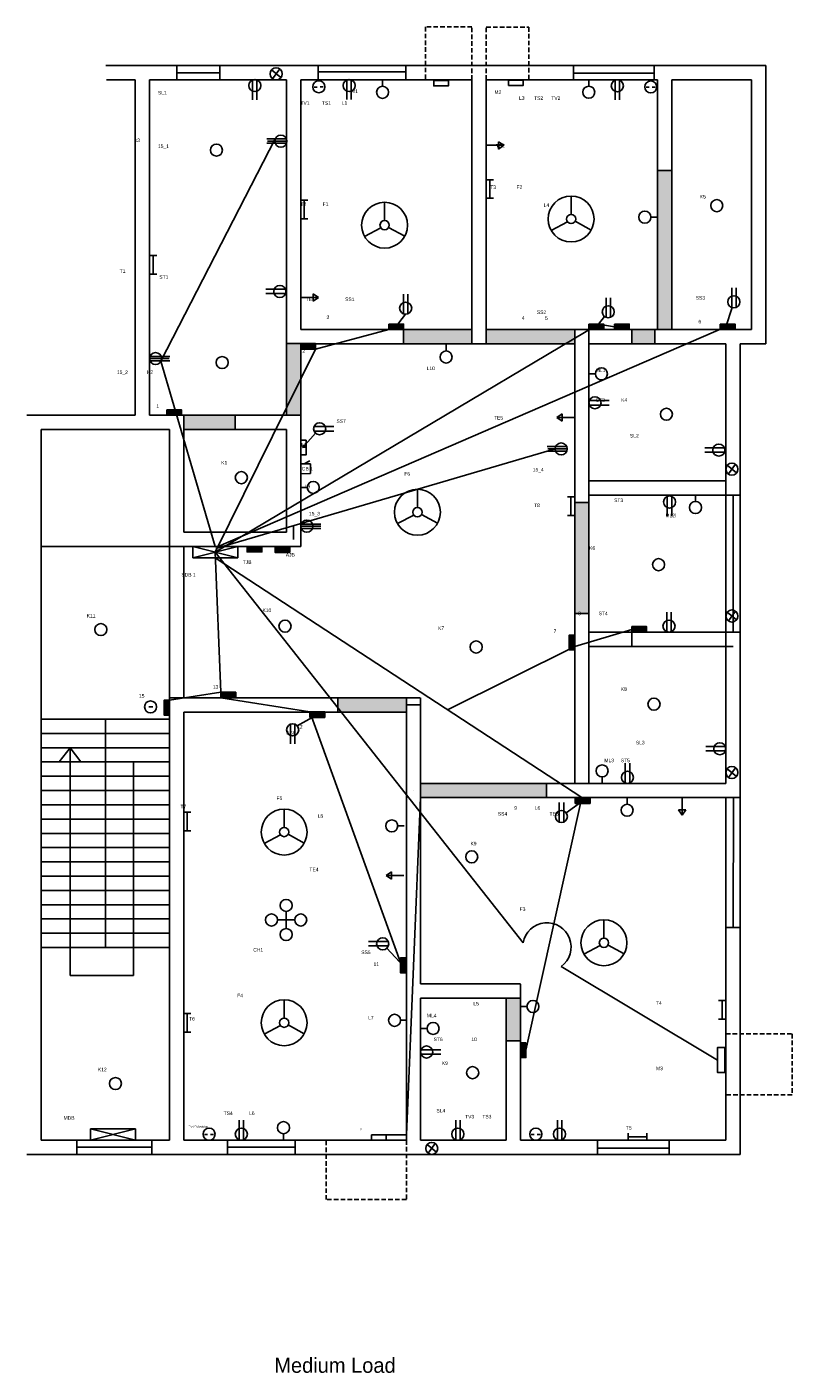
# Model space of a CAD drawing. Header units: inches. Extents: x 1860 to 11603, y -2530 to 624.
# Tile 6 of 9: x 9803 to 10339, y -2530 to -1586. Entities that reach past the tile are written whole.
import ezdxf

# ---------------------------------------------------------------- set-up
doc = ezdxf.new("R2010")
doc.units = ezdxf.units.IN
doc.linetypes.add('ACAD_ISO02W100', pattern=[15, 12, -3])
doc.linetypes.add('HIDDEN2', pattern=[4.7625, 3.175, -1.5875])

msp = doc.modelspace()

# ---------------------------------------------------------------- hatches: boundary and pattern name
at = {"linetype": 'HIDDEN2'}
for points in [[(10254.73, -1750.46), (10254.73, -1686.96), (10244.73, -1686.96), (10244.73, -1750.46), (10244.73, -1798.46), (10254.73, -1798.46)], [(10242.96, -1798.46), (10226.73, -1798.46), (10226.73, -1808.46), (10242.96, -1808.46)], [(10167.04, -2116.46), (10126.73, -2116.46), (10078.73, -2116.46), (10078.73, -2126.46), (10126.73, -2126.46), (10167.04, -2126.46)]]:
    msp.add_hatch(color=2, dxfattribs=at).paths.add_polyline_path(points)
for color, points in [(5, [(10066.83, -1794.63), (10062.77, -1794.63), (10061.15, -1796.66), (10061.89, -1797.15), (10060.37, -1797.65), (10060.37, -1796.15), (10061.15, -1796.66), (10062.77, -1794.63), (10056.46, -1794.63), (10056.46, -1798.46), (10066.83, -1798.46)]), (2, [(10114.73, -1798.46), (10066.73, -1798.46), (10066.73, -1808.46), (10114.73, -1808.46)]), (2, [(10186.73, -1798.46), (10172.73, -1798.46), (10124.73, -1798.46), (10124.73, -1808.46), (10172.73, -1808.46), (10186.73, -1808.46)]), (5, [(10207.1, -1794.63), (10203.51, -1794.63), (10201.79, -1796.75), (10202.66, -1797.46), (10200.81, -1797.96), (10201.14, -1796.23), (10201.79, -1796.75), (10203.51, -1794.63), (10196.73, -1794.63), (10196.73, -1798.46), (10207.1, -1798.46)]), (5, [(10225.03, -1794.63), (10214.66, -1794.63), (10214.66, -1798.46), (10225.03, -1798.46)]), (5, [(10299.21, -1794.63), (10293.35, -1794.63), (10292.93, -1795.96), (10293.22, -1796.05), (10292.76, -1796.5), (10292.66, -1795.87), (10292.93, -1795.96), (10293.35, -1794.63), (10288.84, -1794.63), (10288.84, -1798.46), (10299.21, -1798.46)]), (2, [(9994.73, -1822.46), (9994.73, -1808.46), (9994.73, -1808.27), (9984.73, -1808.27), (9984.73, -1808.46), (9984.73, -1822.46), (9984.73, -1858.46), (9994.73, -1858.46)]), (5, [(10005.1, -1808.46), (9994.73, -1808.46), (9994.73, -1812.11), (10005.1, -1812.11)]), (5, [(9911.1, -1854.63), (9900.73, -1854.63), (9900.73, -1858.46), (9911.1, -1858.46)]), (2, [(9948.73, -1858.46), (9912.73, -1858.46), (9912.73, -1868.46), (9948.73, -1868.46)]), (2, [(10196.73, -1919.55), (10186.73, -1919.55), (10186.73, -1962.46), (10186.73, -1997.44), (10196.73, -1997.44), (10196.73, -1962.46)]), (5, [(9967.45, -1950.46), (9957.07, -1950.46), (9957.07, -1954.29), (9967.45, -1954.29)]), (4, [(9987.04, -1950.75), (9976.66, -1950.75), (9976.66, -1954.58), (9987.04, -1954.58)]), (5, [(10237.1, -2006.63), (10226.73, -2006.63), (10226.73, -2010.46), (10237.1, -2010.46)]), (5, [(10186.73, -2012.54), (10182.89, -2012.54), (10182.89, -2022.91), (10186.73, -2022.91)]), (5, [(9949.09, -2052.63), (9938.72, -2052.63), (9938.72, -2056.46), (9949.09, -2056.46)]), (5, [(9902.73, -2058.17), (9898.91, -2058.17), (9898.91, -2068.55), (9902.73, -2068.55)]), (2, [(10068.73, -2061.46), (10068.73, -2056.46), (10020.73, -2056.46), (10020.73, -2066.46), (10068.73, -2066.46)]), (5, [(10011.53, -2066.46), (10001.16, -2066.46), (10001.16, -2070.24), (10002.85, -2070.24), (10005.49, -2068.75), (10004.91, -2068.16), (10006.99, -2067.91), (10006.21, -2069.47), (10005.49, -2068.75), (10002.85, -2070.24), (10011.53, -2070.24)]), (5, [(10197.54, -2126.69), (10187.17, -2126.69), (10187.17, -2130.52), (10189.73, -2130.52), (10192.23, -2128.69), (10191.17, -2127.93), (10193.98, -2127.41), (10193.46, -2129.57), (10192.23, -2128.69), (10189.73, -2130.52), (10197.54, -2130.52)]), (5, [(10068.43, -2238.78), (10064.59, -2238.78), (10064.59, -2242.08), (10065.74, -2243.33), (10067.04, -2242.14), (10067.04, -2244.73), (10065.05, -2243.97), (10065.74, -2243.33), (10064.59, -2242.08), (10064.59, -2249.15), (10068.43, -2249.15)]), (2, [(10148.73, -2266.97), (10138.73, -2266.97), (10138.73, -2296.97), (10148.73, -2296.97)]), (5, [(10152.56, -2298.26), (10148.73, -2298.26), (10148.73, -2308.63), (10152.56, -2308.63)])]:
    msp.add_hatch(color=color).paths.add_polyline_path(points)

# ---------------------------------------------------------------- linework, layer by layer
for p, q in [((10114.73, -1586.38), (10082.17, -1586.38)), ((10082.17, -1586.38), (10082.17, -1623.46)), ((10114.73, -1623.46), (10114.73, -1586.38)), ((10124.73, -1623.46), (10124.73, -1586.56)), ((10124.73, -1586.56), (10154.66, -1586.56)), ((10154.66, -1586.56), (10154.66, -1623.46)), ((10292.73, -2291.96), (10339.15, -2291.96)), ((10339.15, -2291.96), (10339.15, -2334.75)), ((10339.15, -2334.75), (10292.73, -2334.75)), ((10012.52, -2408.16), (10012.52, -2366.46)), ((10068.73, -2366.46), (10068.73, -2408.16)), ((10068.73, -2408.16), (10012.52, -2408.16))]:
    msp.add_line(p, q, dxfattribs=at)
for p, q in [((9878.73, -1613.46), (9858.16, -1613.46)), ((9878.73, -1613.46), (9907.73, -1613.46)), ((9907.73, -1613.46), (9989.73, -1613.46)), ((9974.16, -1616.55), (9980.71, -1621.91)), ((9974.93, -1622.64), (9979.94, -1615.82)), ((9989.73, -1613.46), (10119.73, -1613.46)), ((10119.73, -1613.46), (10249.73, -1613.46)), ((10119.73, -1613.46), (10249.73, -1613.46)), ((10249.73, -1613.46), (10320.73, -1613.46)), ((10320.73, -1613.46), (10320.73, -1808.46)), ((9878.73, -1623.46), (9858.54, -1623.46)), ((9878.73, -1858.46), (9878.73, -1623.46)), ((9888.73, -1858.46), (9888.73, -1623.46)), ((9888.73, -1623.46), (9907.73, -1623.46)), ((9907.73, -1623.46), (9984.73, -1623.46)), ((9960.94, -1623.6), (9960.94, -1637.36)), ((9964.03, -1623.55), (9964.03, -1637.36)), ((9984.73, -1623.46), (9984.73, -1808.46)), ((9994.73, -1623.46), (10114.73, -1623.46)), ((9994.73, -1623.46), (9994.73, -1798.46)), ((9994.73, -1623.46), (9994.73, -1798.46)), ((10004.15, -1628.55), (10006.17, -1628.55)), ((10008.29, -1628.47), (10010.49, -1628.47)), ((10027.05, -1623.59), (10027.05, -1637.35)), ((10030.14, -1623.54), (10030.14, -1637.35)), ((10052.08, -1627.96), (10052.08, -1623.44)), ((10114.73, -1623.46), (10114.73, -1808.46)), ((10124.73, -1623.46), (10244.73, -1623.46)), ((10124.73, -1623.46), (10124.73, -1808.46)), ((10196.61, -1627.92), (10196.61, -1623.41)), ((10215.05, -1623.67), (10215.05, -1637.43)), ((10218.14, -1623.62), (10218.14, -1637.43)), ((10236.87, -1628.7), (10238.88, -1628.7)), ((10241, -1628.62), (10243.21, -1628.62)), ((10244.73, -1623.46), (10244.73, -1750.46)), ((10254.73, -1623.46), (10310.73, -1623.46)), ((10254.73, -1623.46), (10254.73, -1750.46)), ((10310.73, -1623.46), (10310.73, -1798.46)), ((9984.7, -1664.86), (9970.94, -1664.86)), ((9984.75, -1667.95), (9970.94, -1667.95)), ((9985.02, -1666.47), (9971.31, -1666.47)), ((10124.73, -1669.31), (10137.06, -1669.31)), ((10137.06, -1669.31), (10133.4, -1666.83)), ((10133.4, -1666.83), (10133.4, -1672.01)), ((10133.4, -1672.01), (10137.06, -1669.31)), ((10244.73, -1686.96), (10254.73, -1686.96)), ((10124.73, -1693.44), (10129.72, -1693.44)), ((10127.16, -1693.44), (10127.16, -1706.44)), ((10124.73, -1706.44), (10129.72, -1706.44)), ((10184.26, -1717.74), (10184.26, -1704.9)), ((9994.73, -1707.84), (9999.72, -1707.84)), ((9997.16, -1707.84), (9997.16, -1720.85)), ((10053.49, -1722.05), (10053.49, -1709.21)), ((9994.73, -1720.85), (9999.72, -1720.85)), ((10181.66, -1722.95), (10170.26, -1728.92)), ((10187.11, -1722.56), (10198.38, -1728.72)), ((10240.14, -1719.65), (10244.66, -1719.65)), ((10050.89, -1727.26), (10039.48, -1733.23)), ((10056.33, -1726.87), (10067.6, -1733.03)), ((9888.73, -1746.61), (9893.72, -1746.61)), ((9891.16, -1746.61), (9891.16, -1759.61)), ((10244.73, -1750.46), (10244.73, -1798.46)), ((10254.73, -1750.46), (10254.73, -1798.46)), ((9888.73, -1759.61), (9893.72, -1759.61)), ((9983.95, -1770.13), (9970.19, -1770.13)), ((9984, -1773.22), (9970.19, -1773.22)), ((10296.85, -1782.95), (10296.85, -1769.14)), ((10299.94, -1782.9), (10299.94, -1769.14)), ((9994.73, -1775.88), (10007.06, -1775.88)), ((10007.06, -1775.88), (10003.4, -1773.41)), ((10003.4, -1773.41), (10003.4, -1778.59)), ((10003.4, -1778.59), (10007.06, -1775.88)), ((10066.75, -1787.46), (10066.75, -1773.65)), ((10069.84, -1787.41), (10069.84, -1773.65)), ((10208.8, -1789.95), (10208.8, -1776.14)), ((10211.88, -1789.9), (10211.88, -1776.14)), ((10068.23, -1787.73), (10060.37, -1797.65)), ((10207.75, -1789.38), (10200.81, -1797.96)), ((10292.76, -1796.5), (10297.05, -1783.02)), ((10066.73, -1798.46), (9994.73, -1798.46)), ((10060.37, -1797.65), (10060.37, -1796.15)), ((10060.37, -1796.15), (10061.89, -1797.15)), ((10061.89, -1797.15), (10060.37, -1797.65)), ((10066.73, -1798.46), (10066.73, -1808.46)), ((10066.73, -1798.46), (10114.73, -1798.46)), ((10172.73, -1798.46), (10124.73, -1798.46)), ((10196.73, -1798.46), (10172.73, -1798.46)), ((10186.73, -1808.46), (10186.73, -1798.46)), ((10196.73, -1909.46), (10196.73, -1798.46)), ((10226.73, -1798.46), (10196.73, -1798.46)), ((10200.81, -1797.96), (10201.14, -1796.23)), ((10202.66, -1797.46), (10200.81, -1797.96)), ((10201.14, -1796.23), (10202.66, -1797.46)), ((10226.73, -1798.46), (10297.73, -1798.46)), ((10226.73, -1798.46), (10297.73, -1798.46)), ((10226.73, -1798.46), (10297.73, -1798.46)), ((10226.73, -1798.46), (10226.73, -1808.46)), ((10242.96, -1798.46), (10242.96, -1808.46)), ((10292.76, -1796.5), (10292.66, -1795.87)), ((10292.66, -1795.87), (10293.22, -1796.05)), ((10293.22, -1796.05), (10292.76, -1796.5)), ((10292.76, -1796.5), (10292.76, -1796.5)), ((10297.73, -1798.46), (10310.73, -1798.46)), ((9994.73, -1808.27), (9984.73, -1808.27)), ((9984.73, -1808.46), (9984.73, -1822.46)), ((9994.73, -1808.46), (9994.73, -1822.46)), ((10066.73, -1808.46), (9994.73, -1808.46)), ((10066.73, -1808.46), (10114.73, -1808.46)), ((10096.58, -1813.46), (10096.58, -1808.94)), ((10172.73, -1808.46), (10124.73, -1808.46)), ((10186.73, -1808.46), (10172.73, -1808.46)), ((10186.73, -1914.46), (10186.73, -1808.46)), ((10226.73, -1808.46), (10196.73, -1808.46)), ((10226.73, -1808.46), (10292.73, -1808.46)), ((10292.73, -1904.46), (10292.73, -1808.46)), ((10302.73, -1909.46), (10302.73, -1808.46)), ((10302.73, -1808.46), (10320.73, -1808.46)), ((9888.73, -1818.77), (9902.44, -1818.77)), ((9889, -1817.29), (9902.81, -1817.29)), ((9889.05, -1820.38), (9902.81, -1820.38)), ((9984.73, -1822.46), (9984.73, -1858.46)), ((9994.73, -1822.46), (9994.73, -1858.46)), ((10201.25, -1829.47), (10196.73, -1829.47)), ((10197, -1848.25), (10210.81, -1848.25)), ((10177.94, -1857.39), (10174.28, -1860.1)), ((10177.94, -1862.57), (10177.94, -1857.39)), ((10197.05, -1851.34), (10210.81, -1851.34)), ((9802.73, -1858.46), (9878.73, -1858.46)), ((9807.73, -1858.46), (9878.73, -1858.46)), ((9888.73, -1858.46), (9912.73, -1858.46)), ((9912.73, -1858.46), (9912.73, -1930.46)), ((9912.73, -1858.46), (9948.73, -1858.46)), ((9994.73, -1858.46), (9948.73, -1858.46)), ((9948.73, -1858.46), (9948.73, -1868.46)), ((9994.73, -1940.46), (9994.73, -1858.46)), ((10003.99, -1866.47), (10017.8, -1866.47)), ((10186.61, -1860.1), (10174.28, -1860.1)), ((10174.28, -1860.1), (10177.94, -1862.57)), ((9812.73, -1945.46), (9812.73, -1868.46)), ((9812.73, -1868.46), (9883.73, -1868.46)), ((9883.73, -1868.46), (9902.73, -1868.46)), ((9902.73, -1868.46), (9902.73, -1935.46)), ((9948.73, -1868.46), (9912.73, -1868.46)), ((9984.73, -1868.46), (9948.73, -1868.46)), ((9984.73, -1930.46), (9984.73, -1868.46)), ((10005.08, -1871.06), (9996.21, -1881.04)), ((10004.04, -1869.56), (10017.8, -1869.56)), ((9996.21, -1881.04), (9996.55, -1879.23)), ((9997.72, -1880.94), (9996.21, -1881.04)), ((9996.55, -1879.23), (9997.72, -1880.94)), ((10181.22, -1880.5), (10167.45, -1880.5)), ((10181.27, -1883.59), (10167.45, -1883.59)), ((10181.27, -1882.1), (10167.95, -1881.97)), ((10291.7, -1881.3), (10277.94, -1881.3)), ((10291.75, -1884.39), (10277.94, -1884.39)), ((9994.73, -1892.61), (10001.61, -1892.61)), ((9997, -1892.61), (10001.04, -1890.41)), ((9997, -1892.61), (10001.23, -1892.61)), ((10001.61, -1892.61), (10001.61, -1899.42)), ((10293.69, -1893.55), (10300.23, -1898.92)), ((10294.46, -1899.65), (10299.46, -1892.83)), ((10001.61, -1899.42), (9994.73, -1899.46)), ((10292.73, -1904.46), (10196.73, -1904.46)), ((10292.73, -1904.46), (10292.73, -1914.46)), ((9999.25, -1909.06), (9994.73, -1909.06)), ((10076.48, -1923.18), (10076.48, -1910.34)), ((10186.73, -1962.46), (10186.73, -1914.46)), ((10196.73, -1914.46), (10196.73, -1909.46)), ((10292.73, -1914.46), (10196.73, -1914.46)), ((10196.73, -1962.46), (10196.73, -1914.46)), ((10271.43, -1918.93), (10271.43, -1914.41)), ((10292.73, -2015.46), (10292.73, -1914.46)), ((10292.73, -1914.46), (10302.73, -1914.46)), ((10297.73, -2010.46), (10297.73, -1914.46)), ((10302.73, -2015.46), (10302.73, -1909.46)), ((10181.65, -1915.63), (10186.65, -1915.63)), ((10184.09, -1915.62), (10184.09, -1928.63)), ((10196.73, -1919.55), (10186.73, -1919.55)), ((10251.65, -1915.35), (10251.65, -1929.12)), ((10254.74, -1915.3), (10254.74, -1929.12)), ((9912.73, -1930.46), (9912.73, -1940.46)), ((9984.73, -1930.46), (9984.73, -1940.46)), ((10073.88, -1928.4), (10062.48, -1934.37)), ((10079.33, -1928.01), (10090.6, -1934.16)), ((10181.65, -1928.63), (10186.65, -1928.63)), ((9902.73, -1935.46), (9902.73, -1972.46)), ((9912.73, -1940.46), (9984.73, -1940.46)), ((9994.73, -1936.23), (10008.87, -1936.23)), ((9994.73, -1940.46), (9994.73, -1950.46)), ((9995, -1934.75), (10008.81, -1934.75)), ((9995.05, -1937.84), (10008.81, -1937.84)), ((9812.73, -2061.46), (9812.73, -1945.46)), ((9902.73, -1950.38), (9812.73, -1950.38)), ((9902.73, -1950.38), (9912.73, -1950.46)), ((9912.73, -1950.46), (9994.73, -1950.46)), ((9912.73, -1950.46), (9912.73, -1972.46)), ((9919.08, -1950.46), (9950.55, -1958.32)), ((9919.08, -1958.32), (9950.55, -1950.46)), ((10186.73, -2020.46), (10186.73, -1962.46)), ((10196.73, -2020.46), (10196.73, -1962.46)), ((9902.73, -1972.46), (9902.73, -2056.46)), ((9912.73, -1972.46), (9912.73, -2056.46)), ((10186.73, -1997.44), (10196.73, -1997.44)), ((10251.4, -2010.19), (10251.4, -1996.38)), ((10254.49, -2010.14), (10254.49, -1996.38)), ((10293.69, -1996.51), (10300.23, -2001.88)), ((10294.46, -2002.61), (10299.46, -1995.78)), ((10226.73, -2010.46), (10196.73, -2010.46)), ((10226.73, -2010.46), (10297.73, -2010.46)), ((10226.73, -2010.46), (10226.73, -2020.46)), ((10292.73, -2116.46), (10292.73, -2015.46)), ((10297.73, -2010.46), (10302.73, -2010.46)), ((10302.73, -2121.46), (10302.73, -2015.46)), ((10186.73, -2116.46), (10186.73, -2020.46)), ((10196.73, -2116.46), (10196.73, -2020.46)), ((10226.73, -2020.46), (10196.73, -2020.46)), ((10226.73, -2020.46), (10297.73, -2020.46)), ((9812.73, -2366.46), (9812.73, -2061.46)), ((9888.27, -2062.78), (9891.02, -2062.78)), ((9902.73, -2366.46), (9902.73, -2056.46)), ((9902.73, -2056.46), (10020.73, -2056.46)), ((10020.73, -2056.46), (10020.73, -2066.46)), ((10020.73, -2056.46), (10078.44, -2056.46)), ((10068.73, -2061.46), (10068.73, -2056.46)), ((10068.73, -2366.46), (10068.73, -2061.46)), ((10068.73, -2061.46), (10078.73, -2061.46)), ((10078.73, -2061.46), (10078.73, -2056.46)), ((10078.73, -2256.97), (10078.73, -2061.46)), ((9902.73, -2071.46), (9812.73, -2071.46)), ((9857.73, -2071.46), (9857.73, -2231.46)), ((9912.73, -2366.46), (9912.73, -2066.46)), ((9912.73, -2066.46), (10020.73, -2066.46)), ((9987.42, -2075.02), (9987.42, -2088.78)), ((9990.51, -2074.97), (9990.51, -2088.78)), ((9992.27, -2076.21), (10006.99, -2067.91)), ((10006.99, -2067.91), (10004.91, -2068.16)), ((10004.91, -2068.16), (10006.21, -2069.47)), ((10006.21, -2069.47), (10006.99, -2067.91)), ((10020.73, -2066.46), (10068.73, -2066.46)), ((9902.73, -2081.46), (9812.73, -2081.46)), ((9902.73, -2091.46), (9812.73, -2091.46)), ((9832.97, -2091.46), (9825.25, -2101.46)), ((9832.97, -2250.98), (9832.97, -2091.46)), ((9832.97, -2091.46), (9840.5, -2101.46)), ((10292.36, -2090.58), (10278.6, -2090.58)), ((10292.41, -2093.67), (10278.6, -2093.67)), ((9902.73, -2101.46), (9812.73, -2101.46)), ((9877.47, -2101.46), (9877.47, -2231.46)), ((10222.22, -2116.19), (10222.22, -2102.38)), ((10225.31, -2116.14), (10225.31, -2102.38)), ((9902.73, -2111.46), (9812.73, -2111.46)), ((10205.94, -2111.94), (10205.94, -2116.46)), ((10293.69, -2106.18), (10300.23, -2111.54)), ((10294.46, -2112.27), (10299.46, -2105.45)), ((9902.73, -2121.46), (9812.73, -2121.46)), ((10073.73, -2121.46), (10073.73, -2121.46)), ((10126.73, -2116.46), (10078.73, -2116.46)), ((10191.73, -2116.46), (10126.73, -2116.46)), ((10167.04, -2116.46), (10167.04, -2126.46)), ((10292.73, -2116.46), (10191.73, -2116.46)), ((10292.73, -2116.46), (10196.73, -2116.46)), ((10302.73, -2217.46), (10302.73, -2121.46)), ((9902.73, -2131.46), (9812.73, -2131.46)), ((10126.73, -2126.46), (10078.73, -2126.46)), ((10191.73, -2126.46), (10126.73, -2126.46)), ((10175.94, -2143.6), (10175.94, -2129.78)), ((10179.03, -2143.55), (10179.03, -2129.78)), ((10180.79, -2137.07), (10193.98, -2127.41)), ((10193.98, -2127.41), (10191.17, -2127.93)), ((10191.17, -2127.93), (10193.46, -2129.57)), ((10292.73, -2126.46), (10191.73, -2126.46)), ((10193.46, -2129.57), (10193.98, -2127.41)), ((10223.48, -2131.08), (10223.48, -2126.56)), ((10262.14, -2126.41), (10262.14, -2138.74)), ((10292.73, -2217.46), (10292.73, -2126.46)), ((9912.73, -2136.59), (9917.72, -2136.59)), ((9915.16, -2136.59), (9915.16, -2149.59)), ((9983.07, -2147.31), (9983.07, -2134.47)), ((10264.62, -2135.08), (10259.44, -2135.08)), ((10259.44, -2135.08), (10262.14, -2138.74)), ((10262.14, -2138.74), (10264.62, -2135.08)), ((9902.73, -2141.46), (9812.73, -2141.46)), ((9912.73, -2149.59), (9917.72, -2149.59)), ((10062.72, -2146.27), (10067.24, -2146.27)), ((9902.73, -2151.46), (9812.73, -2151.46)), ((9980.47, -2152.52), (9969.07, -2158.49)), ((9985.92, -2152.13), (9997.19, -2158.28)), ((9902.73, -2161.46), (9812.73, -2161.46)), ((9902.73, -2171.46), (9812.73, -2171.46)), ((10058.34, -2178.41), (10054.68, -2181.11)), ((10058.34, -2183.58), (10058.34, -2178.41)), ((9902.73, -2181.46), (9812.73, -2181.46)), ((10067.01, -2181.11), (10054.68, -2181.11)), ((10054.68, -2181.11), (10058.34, -2183.58)), ((9902.73, -2191.46), (9812.73, -2191.46)), ((9902.73, -2201.46), (9812.73, -2201.46)), ((9984.45, -2218.17), (9984.45, -2206.17)), ((9902.73, -2211.46), (9812.73, -2211.46)), ((9984.45, -2212.17), (9978.45, -2212.17)), ((9984.45, -2212.17), (9990.45, -2212.17)), ((10207.25, -2224.89), (10207.25, -2212.05)), ((9902.73, -2221.46), (9812.73, -2221.46)), ((10292.73, -2366.46), (10292.73, -2217.46)), ((10302.73, -2376.46), (10302.73, -2217.46)), ((9902.73, -2231.46), (9812.73, -2231.46)), ((9877.47, -2231.46), (9877.47, -2250.98)), ((10056.05, -2227.27), (10042.29, -2227.27)), ((10056.1, -2230.36), (10042.29, -2230.36)), ((10055.16, -2231.84), (10067.04, -2244.73)), ((10204.66, -2230.1), (10193.25, -2236.07)), ((10210.1, -2229.71), (10221.37, -2235.86)), ((10067.04, -2242.14), (10065.05, -2243.97)), ((10065.05, -2243.97), (10067.04, -2244.73)), ((10067.04, -2244.73), (10067.04, -2242.14)), ((9877.47, -2250.98), (9832.97, -2250.98)), ((10143.73, -2256.97), (10078.73, -2256.97)), ((10143.73, -2256.97), (10148.73, -2256.97)), ((10148.73, -2296.97), (10148.73, -2257.13)), ((9983.07, -2280.92), (9983.07, -2268.08)), ((10078.73, -2366.46), (10078.73, -2266.97)), ((10138.73, -2266.97), (10078.73, -2266.97)), ((10138.73, -2296.97), (10138.73, -2266.97)), ((10138.73, -2266.97), (10148.73, -2266.97)), ((10153.25, -2272.82), (10148.73, -2272.82)), ((10287.65, -2268.58), (10292.64, -2268.58)), ((10290.08, -2268.58), (10290.08, -2281.59)), ((9912.73, -2277.73), (9917.72, -2277.73)), ((9915.16, -2277.73), (9915.16, -2290.74)), ((10064.73, -2282.49), (10069.25, -2282.49)), ((10287.65, -2281.59), (10292.64, -2281.59)), ((9912.73, -2290.74), (9917.72, -2290.74)), ((9980.47, -2286.13), (9969.07, -2292.1)), ((9985.92, -2285.74), (9997.19, -2291.89)), ((10083.25, -2288.16), (10078.73, -2288.16)), ((10138.73, -2296.97), (10138.73, -2366.46)), ((10138.73, -2296.97), (10148.73, -2296.97)), ((10148.73, -2296.97), (10148.73, -2366.46)), ((10079, -2303.21), (10092.81, -2303.21)), ((10079.05, -2306.3), (10092.81, -2306.3)), ((9951.57, -2366.19), (9951.57, -2352.38)), ((9954.66, -2366.14), (9954.66, -2352.38)), ((10103.33, -2366.19), (10103.33, -2352.38)), ((10106.42, -2366.14), (10106.42, -2352.38)), ((10174.6, -2366.19), (10174.6, -2352.38)), ((10177.69, -2366.14), (10177.69, -2352.38)), ((9902.73, -2366.46), (9812.73, -2366.46)), ((9837.79, -2371.46), (9837.79, -2366.46)), ((9837.79, -2366.46), (9837.79, -2376.46)), ((9847.33, -2358.6), (9878.8, -2366.46)), ((9847.33, -2366.46), (9878.8, -2358.6)), ((9890.38, -2371.46), (9890.38, -2366.46)), ((9890.38, -2366.46), (9890.38, -2376.46)), ((10068.73, -2366.46), (9912.73, -2366.46)), ((9927.25, -2362.48), (9929.27, -2362.48)), ((9931.39, -2362.4), (9933.59, -2362.4)), ((9982.58, -2361.94), (9982.58, -2366.46)), ((10138.73, -2366.46), (10078.73, -2366.46)), ((10292.73, -2366.46), (10148.73, -2366.46)), ((10156.33, -2362.48), (10158.34, -2362.48)), ((10160.46, -2362.4), (10162.67, -2362.4)), ((10224.28, -2366.46), (10224.28, -2361.47)), ((10224.28, -2364.02), (10237.29, -2364.02)), ((10237.29, -2366.46), (10237.29, -2361.47)), ((9907.73, -2376.46), (9802.73, -2376.46)), ((9837.79, -2371.46), (9890.38, -2371.46)), ((10073.73, -2376.46), (9907.73, -2376.46)), ((10143.73, -2376.46), (10073.73, -2376.46)), ((10083.25, -2369.55), (10089.8, -2374.91)), ((10084.02, -2375.64), (10089.03, -2368.82)), ((10302.73, -2376.46), (10143.73, -2376.46))]:
    msp.add_line(p, q)
at = {"color": 3}
for p, q in [((9907.73, -1613.46), (9907.73, -1623.46)), ((9907.73, -1618.46), (9937.97, -1618.46)), ((9937.97, -1613.46), (9937.97, -1623.46)), ((10006.85, -1623.46), (10006.85, -1613.46)), ((10007.07, -1617.96), (10068.32, -1617.96)), ((10068.32, -1613.46), (10068.32, -1623.46)), ((10185.83, -1618.68), (10242.4, -1618.68)), ((10185.92, -1623.46), (10185.92, -1613.46)), ((10242.4, -1618.68), (10242.4, -1613.46)), ((10242.4, -1618.68), (10242.4, -1623.46)), ((10292.73, -2126.46), (10302.73, -2126.46)), ((10297.73, -2217.46), (10298.11, -2126.49)), ((10292.73, -2217.46), (10302.73, -2217.46)), ((9943.29, -2371.46), (9943.29, -2366.46)), ((9943.29, -2366.46), (9943.29, -2376.46)), ((9990.73, -2371.46), (9990.73, -2366.46)), ((9990.73, -2366.46), (9990.73, -2376.46)), ((10202.82, -2376.46), (10202.82, -2366.46)), ((10252.95, -2366.46), (10252.95, -2376.46)), ((9943.29, -2371.46), (9990.73, -2371.46)), ((10252.64, -2371.98), (10203.01, -2371.98))]:
    msp.add_line(p, q, dxfattribs=at)
at = {"color": 6}
for p, q in [((9976.87, -1664.86), (9896.72, -1820.71)), ((10203.51, -1794.63), (9934.81, -1954.39)), ((10292.76, -1796.5), (9936.76, -1950.46)), ((10056.46, -1798.46), (10005.1, -1812.11)), ((10214.66, -1796.54), (10203.51, -1794.63)), ((10005.1, -1812.11), (9934.81, -1954.39)), ((9896.72, -1820.71), (9934.81, -1950.46)), ((10173.07, -1882.1), (9935.24, -1951.92)), ((9938.72, -2052.63), (9934.81, -1954.39)), ((10150.65, -2228.13), (9934.81, -1954.39)), ((10191.73, -2126.46), (9934.81, -1958.32)), ((10226.73, -2008.54), (10186.73, -2020.46)), ((10186.73, -2020.46), (10097.54, -2064.81)), ((9902.73, -2058.17), (9938.72, -2052.63)), ((10001.16, -2066.41), (9938.72, -2056.46)), ((10064.59, -2242.08), (10001.16, -2066.41)), ((10068.73, -2362.63), (10078.73, -2126.46)), ((10152.56, -2303.44), (10191.73, -2126.46)), ((10286.75, -2310.31), (10177.26, -2244.72)), ((10049.44, -2362.63), (10068.73, -2362.63))]:
    msp.add_line(p, q, dxfattribs=at)
at = {"linetype": 'ACAD_ISO02W100'}
for p, q in [((10124.73, -1808.46), (10114.73, -1808.46)), ((9989.73, -1935.46), (9989.73, -1945.46))]:
    msp.add_line(p, q, dxfattribs=at)
for points in [[(10087.9, -1623.83), (10098.27, -1623.83), (10098.27, -1627.67), (10087.9, -1627.67)], [(10140.35, -1623.59), (10150.72, -1623.59), (10150.72, -1627.42), (10140.35, -1627.42)], [(10056.46, -1794.63), (10066.83, -1794.63), (10066.83, -1798.46), (10056.46, -1798.46)], [(10196.73, -1794.63), (10207.1, -1794.63), (10207.1, -1798.46), (10196.73, -1798.46)], [(10214.66, -1794.63), (10225.03, -1794.63), (10225.03, -1798.46), (10214.66, -1798.46)], [(10288.84, -1794.63), (10299.21, -1794.63), (10299.21, -1798.46), (10288.84, -1798.46)], [(9994.73, -1808.27), (10005.1, -1808.27), (10005.1, -1812.11), (9994.73, -1812.11)], [(9900.73, -1854.63), (9911.1, -1854.63), (9911.1, -1858.46), (9900.73, -1858.46)], [(9998.56, -1875.85), (9998.56, -1886.22), (9994.73, -1886.22), (9994.73, -1875.85)], [(9919.08, -1950.46), (9950.55, -1950.46), (9950.55, -1958.32), (9919.08, -1958.32)], [(9957.07, -1950.46), (9967.45, -1950.46), (9967.45, -1954.29), (9957.07, -1954.29)], [(9976.66, -1950.75), (9987.04, -1950.75), (9987.04, -1954.58), (9976.66, -1954.58)], [(10226.73, -2006.63), (10237.1, -2006.63), (10237.1, -2010.46), (10226.73, -2010.46)], [(10186.73, -2012.54), (10186.73, -2022.91), (10182.89, -2022.91), (10182.89, -2012.54)], [(9938.72, -2052.63), (9949.09, -2052.63), (9949.09, -2056.46), (9938.72, -2056.46)], [(9902.75, -2058.17), (9902.75, -2068.55), (9898.91, -2068.55), (9898.91, -2058.17)], [(10001.16, -2066.41), (10011.53, -2066.41), (10011.53, -2070.24), (10001.16, -2070.24)], [(10187.17, -2126.69), (10197.54, -2126.69), (10197.54, -2130.52), (10187.17, -2130.52)], [(10068.43, -2238.78), (10068.43, -2249.15), (10064.59, -2249.15), (10064.59, -2238.78)], [(10152.56, -2298.26), (10152.56, -2308.63), (10148.73, -2308.63), (10148.73, -2298.26)], [(10292.01, -2301.63), (10286.75, -2301.63), (10286.75, -2318.98), (10292.01, -2318.98)], [(9847.33, -2358.6), (9878.8, -2358.6), (9878.8, -2366.46), (9847.33, -2366.46)], [(10044.25, -2362.63), (10054.62, -2362.63), (10054.62, -2366.46), (10044.25, -2366.46)]]:
    msp.add_lwpolyline(points, close=True)
for centre, radius in [((9977.44, -1619.23), 4.23), ((9962.55, -1627.51), 4.23), ((10007.35, -1628.3), 4.23), ((10028.66, -1627.5), 4.23), ((10052.08, -1632.19), 4.23), ((10196.61, -1632.15), 4.23), ((10216.66, -1627.59), 4.23), ((10240.06, -1628.45), 4.23), ((9935.58, -1672.68), 4.23), ((9980.79, -1666.47), 4.23), ((10184.26, -1720.99), 16.09), ((10053.49, -1725.3), 16.09), ((10235.91, -1719.65), 4.23), ((10286.33, -1711.61), 4.23), ((10053.49, -1725.3), 3.25), ((10184.26, -1720.99), 3.25), ((9980.04, -1771.74), 4.23), ((10068.23, -1783.5), 4.23), ((10210.28, -1785.98), 4.23), ((10298.33, -1778.98), 4.23), ((9892.96, -1818.77), 4.23), ((9939.61, -1821.59), 4.23), ((10096.58, -1817.69), 4.23), ((10205.48, -1829.47), 4.23), ((10200.96, -1849.73), 4.23), ((10251.02, -1857.81), 4.23), ((10007.95, -1867.95), 4.23), ((10177.3, -1882.1), 4.23), ((10287.79, -1882.91), 4.23), ((10296.96, -1896.24), 4.23), ((9953.05, -1902.21), 4.23), ((10003.48, -1909.06), 4.23), ((10076.48, -1926.44), 16.09), ((10076.48, -1926.44), 3.25), ((10253.26, -1919.27), 4.23), ((10271.43, -1923.16), 4.23), ((9998.96, -1936.23), 4.23), ((10245.59, -1963.19), 4.23), ((10296.96, -1999.19), 4.23), ((9854.59, -2008.71), 4.23), ((9983.68, -2006.27), 4.23), ((10252.88, -2006.23), 4.23), ((10117.64, -2020.88), 4.23), ((9889.43, -2062.87), 4.23), ((10242.33, -2060.96), 4.23), ((9989.03, -2078.94), 4.23), ((10288.45, -2092.19), 4.23), ((10205.94, -2107.71), 4.23), ((10223.7, -2112.23), 4.23), ((10296.96, -2108.86), 4.23), ((10223.48, -2135.31), 4.23), ((9983.07, -2150.56), 16.09), ((10177.42, -2139.63), 4.23), ((9983.07, -2150.56), 3.25), ((10058.49, -2146.27), 4.23), ((10114.55, -2167.92), 4.23), ((9984.45, -2201.94), 4.23), ((9974.22, -2212.17), 4.23), ((9994.68, -2212.17), 4.23), ((10207.25, -2228.14), 16.09), ((9984.45, -2222.4), 4.23), ((10052.14, -2228.88), 4.23), ((10207.25, -2228.14), 3.25), ((9983.07, -2284.17), 16.09), ((10157.48, -2272.82), 4.23), ((9983.07, -2284.17), 3.25), ((10060.5, -2282.49), 4.23), ((10087.48, -2288.16), 4.23), ((10082.96, -2304.69), 4.23), ((10115.21, -2319.17), 4.23), ((9864.77, -2326.81), 4.23), ((9930.45, -2362.23), 4.23), ((9953.05, -2362.23), 4.23), ((9982.58, -2357.71), 4.23), ((10104.81, -2362.23), 4.23), ((10159.52, -2362.23), 4.23), ((10176.08, -2362.23), 4.23), ((10086.53, -2372.23), 4.23)]:
    msp.add_circle(centre, radius)
at = {"color": 6}
msp.add_arc((10167.31, -2231.05), 16.91, 306.06954, 170.06003, dxfattribs=at)

# ---------------------------------------------------------------- texts
at = {"attachment_point": 1}
for s, insert, char_height, width in [('\\P\\P\\P\\P\\P\\P                                               SL1\\P\\P\\P\\P\\P\\P\\P\\P                              k3         \\P                                               15_1\\P\\P\\P\\P\\P\\P\\P\\P\\P\\P\\P\\P\\P\\P\\P\\P\\P\\P\\P\\P\\P                   T1             \\P                                                ST1\\P\\P\\P\\P\\P\\P\\P\\P\\P\\P\\P\\P\\P\\P\\P\\P                 15_2              K2 ', (9849.54, -1606.2), 2.5, 149.609), ('\\P\\P                                          \\P                                       \\P                                          M1\\P \\P     TV1         TS1        L1\\P\\P\\P\\P\\P\\P\\P\\P\\P\\P\\P\\P\\P\\P\\P\\P\\P     T2            F1\\P\\P\\P\\P\\P\\P\\P\\P\\P\\P\\P\\P\\P\\P\\P\\P         TE1                      SS1\\P\\P\\P                        3                       ', (9989.73, -1613.46), 2.5, 147.9171), ('\\P\\P\\P      M2                    \\P                        L3       TS2      TV2\\P\\P\\P\\P\\P\\P\\P\\P       TE2 \\P\\P\\P\\P\\P\\P\\P   T3               F2                  \\P\\P\\P                                          L4\\P\\P\\P\\P\\P\\P\\P\\P\\P\\P\\P\\P\\P\\P\\P\\P\\P\\P                                     SS2\\P                          4               5        \\P                                 ', (10124.73, -1618.31), 2.5, 123.3176), ('\\P\\P\\P       K5\\P\\P\\P\\P\\P\\P\\P\\P\\P\\P\\P\\P\\P\\P\\P\\P\\P    SS3\\P\\P\\P\\P      6', (10267.74, -1691.6), 2.5, 52.989), ('\\P\\P  2', (9993.91, -1803.87), 2.5, 18.4241), ('\\P\\PL10', (10083.02, -1816.04), 2.5, 35.6355), ('\\P\\P\\P\\P\\P        ML1\\P\\P\\P\\P\\P        ST2            K4\\P\\P\\P\\P\\P                               \\P                                 SL2', (10193.88, -1804.9), 2.5, 106.247), ('\\P\\P\\P     1\\P ', (9888.73, -1838.41), 2.5, 64.8316), ('^I^I^ISS7\\P\\P\\P   \\P     14  \\P\\P\\P\\P      CB 1                \\P                                                                                                             \\P\\P        L9                     \\P\\P\\P\\P\\P\\P     \\P^I', (9989.75, -1861.35), 2.5, 103.4976), ('\\P\\P\\P      \\P                      TE5', (10109.13, -1842.33), 2.5, 87.5962), ('\\P\\P      K1', (9933.19, -1882.15), 2.5, 42.6454), ('           15_4  \\P\\P\\P\\P\\P\\P            T8', (10146.81, -1895.36), 2.5, 39.9137), (' ^I^IF6', (10047.35, -1898.28), 2.5, 77.7953), ('      15_3', (9994.73, -1926.19), 2.5, 49.1586), ('\\P  \\P\\P\\P         ML2l\\P      ', (10241.74, -1910.79), 2.5, 75.4403), ('            \\P                      \\P                              K6\\P\\P\\P\\P\\P\\P\\P\\P\\P\\P\\P                      8             ST4\\P\\P\\P    7', (10168.12, -1941.92), 2.5, 106.7222), ('\\P\\P\\PTJB', (9954.04, -1947.64), 2.5, 17.3648), ('\\P\\P^IAJB', (9974.23, -1946.77), 2.5, 91.8165), ('\\P\\P\\P\\P\\P\\P    SDB 1', (9907.22, -1944.03), 2.5, 42.7574), ('K11', (9844.66, -1997.72), 2.5, 24.5441), ('   K10', (9965, -1993.89), 2.5, 30.0378), ('\\P\\P                 K7\\P                ', (10074.69, -1998.15), 2.5, 66.3726), ('       \\P\\P        15', (9873.65, -2045.57), 2.5, 33.4413), ('13', (9933.04, -2047.61), 2.5, 22.4255), ('            K8\\P\\P\\P\\P\\P\\P\\P\\P\\P                       SL3\\P\\P\\PML3     ST5\\P\\P\\P   ', (10207.56, -2049.12), 2.5, 85.1698), ('\\P\\P\\P\\P               12\\P       SS6\\P\\P\\P\\P\\P\\P\\P\\P\\P\\P\\PF5                          \\P\\P\\P                              L8\\P\\P\\P\\P\\P\\P\\P\\P\\P                        TE4', (9977.77, -2058.9), 2.5, 90.9619), ('        T7 ', (9902.73, -2131.46), 2.5, 29.7264), ('                                   \\P                                       \\P\\P\\P\\P\\P\\P\\P                                 9             L6       \\P                     SS4                               TE3\\P\\P\\P\\P\\P K9\\P\\P \\P\\P\\P\\P\\P  \\P\\P\\P\\P                                     F3         ', (10112.72, -2099.06), 2.5, 156.7171), ('\\P\\P            CH1', (9949.93, -2223.54), 2.5, 72.3858), ('\\P\\PSS5\\P \\P         11\\P\\P\\P\\P\\P\\P\\P\\P\\P     L7', (10037.12, -2225.23), 2.5, 41.6083), ('\\PF4', (9950.17, -2259.74), 2.5, 52.8807), ('\\P\\P                                  L5\\P\\PML4\\P        \\P\\P\\P     ST6                     10\\P\\P\\P\\P           K9\\P\\P\\P\\P\\P\\P\\P\\P       SL4              \\P                            TV3      TS3', (10083.1, -2261.22), 2.5, 109.5858), ('\\P                        T4\\P\\P\\P\\P\\P\\P\\P\\P\\P\\P\\P                        M3\\P\\P\\P\\P\\P\\P\\P\\P\\P\\P  T5', (10220.73, -2264.92), 2.5, 76.865), ('\\P\\P  T6', (9914.54, -2271.86), 2.5, 20.9086), ('K12', (9852.5, -2315.72), 2.5, 28.542), ('TS4            L6', (9940.67, -2346.33), 2.5, 63.2774), ('\\P\\P              MDB', (9815.04, -2341.27), 2.5, 87.6887), ('\\P\\P\\P      Tv->Television', (9912.73, -2348.63), 1.5, 45.8141), ('       \\P    \\P          M', (10030.21, -2353.02), 1.5, 38.5205)]:
    msp.add_mtext(s, dxfattribs=dict(at, insert=insert, char_height=char_height, width=width))
at = {"linetype": 'HIDDEN2', "insert": (10200.01, -1916.85), "char_height": 2.5, "width": 66.2106, "attachment_point": 1}
msp.add_mtext('               ST3', dxfattribs=at)
at = {"color": 1, "insert": (9976.16, -2518.99), "char_height": 10.5, "width": 558.776, "attachment_point": 1}
msp.add_mtext('{\\C6;Medium Load}', dxfattribs=at)

doc.saveas('drawing.dxf')
